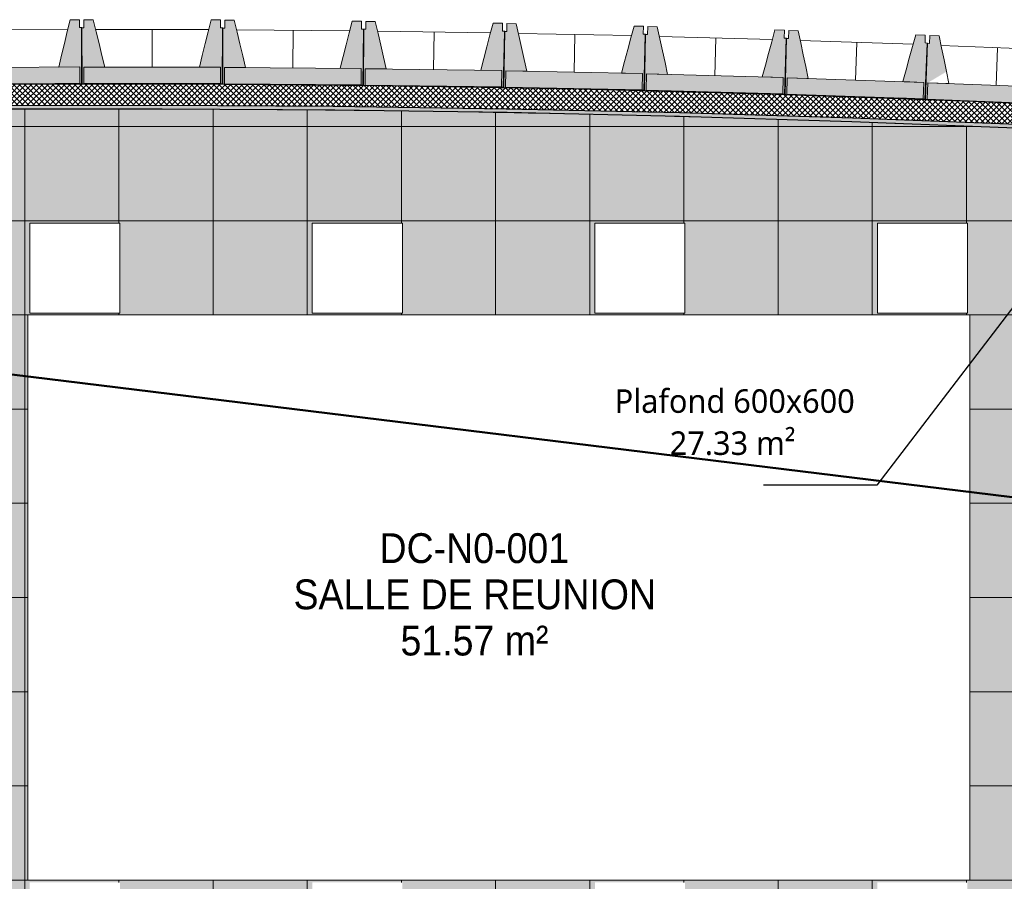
# Model space of a CAD drawing. Header units: centimetres. Extents: x -3137 to 8943, y -3619 to 550.
# Tile 21 of 47: x 4653 to 5280, y -1918 to -1369. Entities that reach past the tile are written whole.
import ezdxf

# ---------------------------------------------------------------- set-up
doc = ezdxf.new("R2010")
doc.units = ezdxf.units.CM
for name, color, linetype, lineweight in [('0-1', 7, 'Continuous', 5), ('ANNOTATIONS-6', 7, 'Continuous', 18), ('ANNOTATIONS-7', 7, 'Continuous', 50), ('HACHURE_C-5', 7, 'Continuous', 18), ('MUR_C', 7, 'Continuous', 25), ('OSSATURE', 7, 'Continuous', 18), ('OSSATURE_C', 7, 'Continuous', 18), ('Z', 7, 'Continuous', 18)]:
    doc.layers.add(name, color=color, linetype=linetype, lineweight=lineweight)
for name, color, linetype, lineweight, true_color in [('ANNOTATIONS-5', 7, 'Continuous', 18, 0xffcd9b), ('ETIQUETTE-1', 9, 'Continuous', 30, 0x808080), ('HACHURE_C-4', 7, 'Continuous', 25, 0xdadada), ('OSSATURE-4', 7, 'Continuous', 5, 0x787878), ('OSSATURE-5', 5, 'Continuous', 25, 0x0000ff), ('TITRARCHI-1', 1, 'Continuous', 30, 0xff0000)]:
    doc.layers.add(name, color=color, linetype=linetype, lineweight=lineweight, true_color=true_color)
doc.styles.add('Arial', font='arial.ttf', dxfattribs={"width": 0.9, "height": 19})
doc.styles.add('Trebuchet MS_1', font='trebuc.ttf', dxfattribs={"height": 15})
pattern_1 = [(0, (0, 0), (40.64, 10.16), [1.676, -28.804, 1.676, -28.804, -162.56]), (0, (0, 0), (40.64, 10.16), [-60.96, 1.676, -59.284, 1.676, -28.804, -71.12]), (0, (0, 0), (40.64, 10.16), [-152.4, 1.676, -18.644, 1.676, -49.124]), (120, (15.24, 5.08), (-29.11882, 30.115272), [1.676, -28.804, 1.676, -28.804, -162.56]), (120, (15.24, 5.08), (-29.11882, 30.115272), [-60.96, 1.676, -59.284, 1.676, -28.804, -71.12]), (120, (15.24, 5.08), (-29.11882, 30.115272), [-152.4, 1.676, -18.644, 1.676, -49.124]), (240, (20.32, 25.4), (-11.52118, -40.275272), [1.676, -28.804, 1.676, -28.804, -162.56]), (240, (20.32, 25.4), (-11.52118, -40.275272), [-60.96, 1.676, -59.284, 1.676, -28.804, -71.12]), (240, (20.32, 25.4), (-11.52118, -40.275272), [-152.4, 1.676, -18.644, 1.676, -49.124])]

# ---------------------------------------------------------------- blocks, each defined once
blk = doc.blocks.new('B02_ARC_rvt-3-DDDD_AAA_NNNN_CCC_1_50_N0_Faux plafonds')
at = {"layer": 'ANNOTATIONS-6'}
h = blk.add_hatch(dxfattribs=at)
h.set_pattern_fill('FP_63', color=256, style=0, pattern_type=2)
h.set_pattern_definition([(270, (-1884.083, -1737.12), (-60, -4e-15), []), (180, (-1884.083, -1737.12), (7e-15, 60), [])])
h.paths.add_polyline_path([(-1509.15, -2050.85), (-1498.12, -1917.81), (-1479.09, -1919.39), (-1439.61, -1443.36), (-1565.11, -1437.65), (-1614.1, -1435.8), (-1676.26, -1433.51), (-1721.9, -1432.12), (-1803.96, -1429.9), (-1842.94, -1429.02), (-1918.66, -1427.64), (-1962.51, -1427.01), (-2035.75, -1426.32), (-2081.41, -1426.03), (-2192.7, -1426.06), (-2205.41, -1426.12), (-2318.27, -1427.16), (-2308.86, -2037.77), (-2194.44, -2036.63), (-2080.01, -2036.5), (-1965.59, -2037.37), (-1851.18, -2039.25), (-1736.79, -2042.13), (-1622.43, -2046.01), (-1509.15, -2050.85)])
h.paths.add_polyline_path([(-2002.93, -1975.97), (-2002.93, -1918.57), (-1945.53, -1918.57), (-1945.53, -1975.97)])
h.paths.add_polyline_path([(-2182.93, -1975.97), (-2182.93, -1918.57), (-2125.53, -1918.57), (-2125.53, -1975.97), (-2148.06, -1975.97)])
h.paths.add_polyline_path([(-1803.96, -1975.97), (-1822.93, -1975.97), (-1822.93, -1918.57), (-1765.53, -1918.57), (-1765.53, -1975.97)])
h.paths.add_polyline_path([(-1642.93, -1975.97), (-1642.93, -1918.57), (-1585.53, -1918.57), (-1585.53, -1975.97)])
h.paths.add_polyline_path([(-2033.36, -1917.12), (-2184.08, -1917.12), (-2184.08, -1557.12), (-1584.08, -1557.12), (-1584.08, -1917.12), (-1918.66, -1917.12)])
h.paths.add_polyline_path([(-2002.93, -1555.97), (-2002.93, -1498.57), (-1945.53, -1498.57), (-1945.53, -1555.97)])
h.paths.add_polyline_path([(-2148.06, -1555.97), (-2182.93, -1555.97), (-2182.93, -1498.57), (-2125.53, -1498.57), (-2125.53, -1555.97)])
h.paths.add_polyline_path([(-1822.93, -1555.97), (-1822.93, -1498.57), (-1765.53, -1498.57), (-1765.53, -1555.97)])
h.paths.add_polyline_path([(-1585.53, -1555.97), (-1642.93, -1555.97), (-1642.93, -1498.57), (-1585.53, -1498.57), (-1585.53, -1509.6)])
at = {"layer": 'HACHURE_C-4'}
h = blk.add_hatch(color=256, dxfattribs=at)
h.paths.add_polyline_path([(-261.58, -1553.93), (-261.24, -1551.46), (-381.51, -1535.45), (-501.92, -1520.51), (-628.28, -1506.02), (-748.61, -1493.3), (-863.87, -1482.09), (-984.73, -1471.42), (-984.98, -1473.9), (-983.73, -1474.01), (-878.53, -1483.25), (-768.23, -1493.83), (-668.36, -1504.15), (-563.4, -1515.82), (-449.1, -1529.45), (-355.3, -1541.37), (-280.06, -1551.46)])
h.paths.add_polyline_path([(-991.95, -1473.32), (-991.71, -1470.83), (-1102.34, -1462.06), (-1211.54, -1454.28), (-1321.21, -1447.35), (-1431.16, -1441.29), (-1431.37, -1443.78), (-1430.12, -1443.85), (-1320.8, -1449.88), (-1211.32, -1456.8), (-1101.48, -1464.64), (-992.58, -1473.27)])
h.paths.add_polyline_path([(-1438.36, -1443.43), (-1438.16, -1440.93), (-1549.36, -1435.76), (-1659.15, -1431.53), (-1769.01, -1428.18), (-1879.35, -1425.71), (-1989.71, -1424.12), (-2100.07, -1423.41), (-2210.44, -1423.6), (-2320.8, -1424.67), (-2320.77, -1427.17), (-2318.27, -1427.14), (-2205.41, -1426.08), (-2098.53, -1425.92), (-1988.67, -1426.63), (-1878.81, -1428.22), (-1768.97, -1430.69), (-1658.69, -1434.05), (-1548.4, -1438.3), (-1438.99, -1443.39)])
at = {"layer": 'HACHURE_C-5'}
h = blk.add_hatch(dxfattribs=at)
h.set_pattern_fill('FP_43', color=256, style=0, pattern_type=2)
h.set_pattern_definition([(45, (0, 0), (-1.767767, 1.767767), []), (135, (0, 0), (-1.767767, -1.767767), [])])
h.paths.add_polyline_path([(-261.24, -1551.46), (-259.42, -1538.22), (-274.76, -1536.11), (-274.76, -1536.02), (-353.28, -1525.5), (-456.67, -1512.4), (-581.27, -1497.67), (-706, -1484.08), (-833.25, -1471.42), (-955.81, -1460.32), (-1087.08, -1449.7), (-1211.32, -1440.79), (-1331.23, -1433.24), (-1459.85, -1426.35), (-1581.85, -1420.9), (-1707.24, -1416.45), (-1832.67, -1413.14), (-1958.12, -1410.98), (-2083.58, -1409.96), (-2210.44, -1410.11), (-2334.51, -1411.36), (-2334.3, -1424.86), (-2318.27, -1424.65), (-2205.41, -1423.59), (-2098.53, -1423.42), (-1988.67, -1424.13), (-1878.81, -1425.72), (-1767.9, -1428.22), (-1658.69, -1431.55), (-1548.4, -1435.8), (-1430.12, -1441.35), (-1320.8, -1447.38), (-1206.01, -1454.68), (-1101.48, -1462.12), (-983.73, -1471.5), (-863.87, -1482.09), (-742.98, -1493.85), (-622.45, -1506.64), (-501.92, -1520.51), (-381.51, -1535.45), (-299.74, -1546.33)])
at = {"layer": 'ANNOTATIONS-6'}
for p, q in [((-2182.93, -1555.97), (-2182.93, -1498.57)), ((-2182.93, -1498.57), (-2125.53, -1498.57)), ((-2125.53, -1498.57), (-2182.93, -1498.57)), ((-2182.93, -1498.57), (-2182.93, -1555.97)), ((-2125.53, -1498.57), (-2125.53, -1555.97)), ((-2125.53, -1555.97), (-2125.53, -1498.57)), ((-2002.93, -1555.97), (-2002.93, -1498.57)), ((-2002.93, -1498.57), (-1945.53, -1498.57)), ((-1945.53, -1498.57), (-2002.93, -1498.57)), ((-2002.93, -1498.57), (-2002.93, -1555.97)), ((-1945.53, -1498.57), (-1945.53, -1555.97)), ((-1945.53, -1555.97), (-1945.53, -1498.57)), ((-1822.93, -1555.97), (-1822.93, -1498.57)), ((-1822.93, -1498.57), (-1765.53, -1498.57)), ((-1765.53, -1498.57), (-1822.93, -1498.57)), ((-1822.93, -1498.57), (-1822.93, -1555.97)), ((-1765.53, -1498.57), (-1765.53, -1555.97)), ((-1765.53, -1555.97), (-1765.53, -1498.57)), ((-1642.93, -1555.97), (-1642.93, -1498.57)), ((-1642.93, -1498.57), (-1585.53, -1498.57)), ((-1585.53, -1498.57), (-1642.93, -1498.57)), ((-1642.93, -1498.57), (-1642.93, -1555.97)), ((-1585.53, -1498.57), (-1585.53, -1555.97)), ((-1585.53, -1555.97), (-1585.53, -1498.57)), ((-1584.08, -1557.12), (-2184.08, -1557.12)), ((-2184.08, -1557.12), (-2184.08, -1917.12)), ((-2184.08, -1917.12), (-2184.08, -1557.12)), ((-2184.08, -1557.12), (-1584.08, -1557.12)), ((-2184.08, -1557.12), (-1584.08, -1557.12)), ((-2184.08, -1917.12), (-2184.08, -1557.12)), ((-2184.08, -1557.12), (-2184.08, -1917.12)), ((-1584.08, -1557.12), (-2184.08, -1557.12)), ((-2125.53, -1555.97), (-2182.93, -1555.97)), ((-2182.93, -1555.97), (-2125.53, -1555.97)), ((-1945.53, -1555.97), (-2002.93, -1555.97)), ((-2002.93, -1555.97), (-1945.53, -1555.97)), ((-1765.53, -1555.97), (-1822.93, -1555.97)), ((-1822.93, -1555.97), (-1765.53, -1555.97)), ((-1585.53, -1555.97), (-1642.93, -1555.97)), ((-1642.93, -1555.97), (-1585.53, -1555.97)), ((-1584.08, -1917.12), (-1584.08, -1557.12)), ((-1584.08, -1557.12), (-1584.08, -1917.12)), ((-1584.08, -1557.12), (-1584.08, -1917.12)), ((-1584.08, -1917.12), (-1584.08, -1557.12)), ((-2184.08, -1917.12), (-1584.08, -1917.12)), ((-1584.08, -1917.12), (-2184.08, -1917.12)), ((-1584.08, -1917.12), (-2184.08, -1917.12)), ((-2184.08, -1917.12), (-1584.08, -1917.12))]:
    blk.add_line(p, q, dxfattribs=at)
for start, end in [(89.787654, 90.121139), (89.787654, 90.121139), (89.787654, 90.121139), (89.787654, 90.121139), (89.291393, 89.597088), (89.291393, 89.597088), (89.291393, 89.597088), (89.291393, 89.597088), (88.792297, 89.091754), (88.792297, 89.091754), (88.792297, 89.091754), (88.792297, 89.091754), (88.286961, 88.592658), (88.286961, 88.592658), (88.286961, 88.592658), (88.286961, 88.592658), (87.762909, 88.096397), (87.762909, 88.096397), (87.762909, 88.096397), (87.762909, 88.096397)]:
    blk.add_arc((-2132.29, -15154.19), 13728.31, start, end, dxfattribs=at)
at = {"layer": 'MUR_C', "flags": 128}
for points in [[(-2334.51, -1411.36), (-2209.05, -1410.09), (-2083.58, -1409.96), (-1958.12, -1410.98), (-1832.67, -1413.14), (-1707.24, -1416.45), (-1581.85, -1420.9), (-1456.51, -1426.5), (-1331.23, -1433.24), (-1206.01, -1441.13), (-1080.86, -1450.15), (-955.81, -1460.32), (-830.85, -1471.63), (-706, -1484.08), (-581.27, -1497.67), (-456.67, -1512.4)], [(-2320.8, -1424.67), (-2210.44, -1423.6), (-2100.07, -1423.41), (-1989.71, -1424.12), (-1879.35, -1425.71), (-1769.01, -1428.18), (-1658.69, -1431.55), (-1548.4, -1435.8), (-1438.16, -1440.93)], [(-1439.61, -1443.36), (-1549.36, -1438.26), (-1659.15, -1434.03), (-1768.97, -1430.69), (-1878.81, -1428.22), (-1988.67, -1426.63), (-2098.53, -1425.92), (-2208.4, -1426.09), (-2318.27, -1427.14)]]:
    blk.add_lwpolyline(points, dxfattribs=at)
blk = doc.blocks.new('20_MUR PREFA_01 - Type 1-V100-DDDD_AAA_NNNN_CCC_1_50_N0_Faux plafonds')
at = {"layer": 'Z'}
for p, q in [((0, 10.63), (0, 34.62)), ((0, -0.02), (0, 0.16))]:
    blk.add_line(p, q, dxfattribs=at)
blk = doc.blocks.new('20_MUR PREFA_01 - Type 1-V101-DDDD_AAA_NNNN_CCC_1_50_N0_Faux plafonds')
at = {"layer": 'Z'}
for p, q in [((0, 10.63), (0, 34.62)), ((0, -0.1), (0, 0.16))]:
    blk.add_line(p, q, dxfattribs=at)
blk = doc.blocks.new('20_MUR PREFA_01 - Type 1-V102-DDDD_AAA_NNNN_CCC_1_50_N0_Faux plafonds')
at = {"layer": 'Z'}
for p, q in [((0, 10.63), (0, 34.62)), ((0, -0.09), (0, 0.16))]:
    blk.add_line(p, q, dxfattribs=at)
blk = doc.blocks.new('20_MUR PREFA_01 - Type 1-V103-DDDD_AAA_NNNN_CCC_1_50_N0_Faux plafonds')
at = {"layer": 'Z'}
for p, q in [((0, 10.63), (0, 34.62)), ((0, 0.01), (0, 0.16))]:
    blk.add_line(p, q, dxfattribs=at)
blk = doc.blocks.new('20_MUR PREFA_01 - Type 1-V104-DDDD_AAA_NNNN_CCC_1_50_N0_Faux plafonds')
at = {"layer": 'Z'}
for p, q in [((0, 10.63), (0, 34.62)), ((0, -0.09), (0, 0.16))]:
    blk.add_line(p, q, dxfattribs=at)
blk = doc.blocks.new('20_MUR PREFA_01 - Type 1-V105-DDDD_AAA_NNNN_CCC_1_50_N0_Faux plafonds')
at = {"layer": 'Z'}
for p, q in [((0, 10.63), (0, 34.62)), ((0, -0.13), (0, 0.16))]:
    blk.add_line(p, q, dxfattribs=at)
blk = doc.blocks.new('20_MUR PREFA_01 - Type 1-V106-DDDD_AAA_NNNN_CCC_1_50_N0_Faux plafonds')
at = {"layer": 'Z'}
for p, q in [((0, 10.63), (0, 34.62)), ((0, -0.07), (0, 0.16))]:
    blk.add_line(p, q, dxfattribs=at)
blk = doc.blocks.new('B02_DC_STR_rvt-3-DDDD_AAA_NNNN_CCC_1_50_N0_Faux plafonds')
at = {"layer": 'ANNOTATIONS-6'}
h = blk.add_hatch(dxfattribs=at)
h.set_pattern_fill('FP_70', color=256, style=0, pattern_type=2)
h.set_pattern_definition(pattern_1)
h.paths.add_polyline_path([(-1873.19, -1428.46), (-1873.18, -1428.34), (-1879.35, -1428.21), (-1887.18, -1428.1), (-1887.18, -1428.21), (-1878.81, -1428.36)])
h.paths.add_polyline_path([(-1879.78, -1412.33), (-1879.79, -1412.23), (-1881.28, -1412.2), (-1881.28, -1412.05), (-1882.35, -1412.05), (-1882.34, -1412.29), (-1879.79, -1412.33)])
h = blk.add_hatch(dxfattribs=at)
h.set_pattern_fill('FP_72', color=256, style=0, pattern_type=2)
h.set_pattern_definition([(26.742, (-1675.896, 23.629), (6.705443, 13.502474), [0.30971, -5.321, 0.30971, -35.354]), (26.742, (-1675.896, 23.629), (6.705443, 13.502474), [-5.941, -5.321, 0.30971, -10.952, -18.77]), (26.742, (-1675.896, 23.629), (6.705443, 13.502474), [-22.524, 0.30971, -5.321, 0.30971, -12.829]), (26.742, (-1675.896, 23.629), (6.705443, 13.502474), [-28.465, -3.444, 0.30971, -9.075]), (95.735, (-1673.382, 29.958), (-4.8037516, 27.587054), [1.384, -23.778, 1.384, -23.778, -134.195]), (95.735, (-1673.382, 29.958), (-4.8037516, 27.587054), [-50.323, 1.384, -48.939, 1.384, -23.778, -58.71]), (95.735, (-1673.382, 29.958), (-4.8037516, 27.587054), [-125.808, 1.384, -15.39, 1.384, -40.552]), (264.789, (-1672.543, 50.628), (-1.900822, -41.0901867), [1.523, -26.161, 1.523, -173.809]), (264.789, (-1672.543, 50.628), (-1.900822, -41.0901867), [-29.206, -26.161, 1.523, -53.845, -92.28]), (264.789, (-1672.543, 50.628), (-1.900822, -41.0901867), [-110.735, 1.523, -26.161, 1.523, -63.073]), (264.789, (-1672.543, 50.628), (-1.900822, -41.0901867), [-139.942, -16.933, 1.523, -44.617])])
h.paths.add_polyline_path([(-1790.83, -1430.22), (-1790.83, -1430.19), (-1795.12, -1430.1)])
h.paths.add_polyline_path([(-1790.6, -1414.25), (-1790.6, -1414.16), (-1791.73, -1414.13), (-1791.73, -1413.98), (-1792.8, -1413.99), (-1792.79, -1414.19), (-1791.73, -1414.22)])
h = blk.add_hatch(dxfattribs=at)
h.set_pattern_fill('FP_66', color=256, style=0, pattern_type=2)
h.set_pattern_definition(pattern_1)
h.paths.add_polyline_path([(-1776.83, -1430.6), (-1776.83, -1430.51), (-1790.83, -1430.22)])
h.paths.add_polyline_path([(-1790.24, -1414.26), (-1790.24, -1414.17), (-1790.6, -1414.17), (-1790.6, -1414.25), (-1790.24, -1414.26)])
h = blk.add_hatch(dxfattribs=at)
h.set_pattern_fill('FP_68', color=256, style=0, pattern_type=2)
h.set_pattern_definition([(350.792, (-1994.009, -8.986), (6.68388, 9.07236), [0.2793, -4.799, 0.2793, -4.799, -27.083]), (350.792, (-1994.009, -8.986), (6.68388, 9.07236), [-10.156, 0.2793, -9.877, 0.2793, -4.799, -11.849]), (350.792, (-1994.009, -8.986), (6.68388, 9.07236), [-25.391, 0.2793, -3.106, 0.2793, -8.184]), (95.344, (-1991.503, -4.314), (-4.7888502, 30.8802112), [1.48, -25.43, 1.48, -25.43, -143.521]), (95.344, (-1991.503, -4.314), (-4.7888502, 30.8802112), [-53.82, 1.48, -52.34, 1.48, -25.43, -62.79]), (95.344, (-1991.503, -4.314), (-4.7888502, 30.8802112), [-134.551, 1.48, -16.46, 1.48, -43.37]), (264.49, (-1990.667, 15.863), (-1.894089, -39.9537386), [1.436, -24.666, 1.436, -24.666, -139.206]), (264.49, (-1990.667, 15.863), (-1.894089, -39.9537386), [-52.202, 1.436, -50.767, 1.436, -24.666, -60.903]), (264.49, (-1990.667, 15.863), (-1.894089, -39.9537386), [-130.506, 1.436, -15.965, 1.436, -42.066])])
h.paths.add_polyline_path([(-2090.88, -1426.03), (-2090.88, -1425.97), (-2095.38, -1425.94), (-2095.38, -1426.03)])
h = blk.add_hatch(dxfattribs=at)
h.set_pattern_fill('FP_66', color=256, style=0, pattern_type=2)
h.set_pattern_definition(pattern_1)
h.paths.add_polyline_path([(-2081.41, -1426.03), (-2090.88, -1426.01), (-2090.88, -1426.03), (-2090.71, -1426.03)])
h = blk.add_hatch(dxfattribs=at)
h.set_pattern_fill('FP_65', color=256, style=0, pattern_type=2)
h.set_pattern_definition([(356.778, (-1894.968, -2.963), (6.68141, 9.78294), [0.27605, -4.743, 0.27605, -4.743, -26.768]), (356.778, (-1894.968, -2.963), (6.68141, 9.78294), [-10.038, 0.27605, -9.762, 0.27605, -4.743, -11.711]), (356.778, (-1894.968, -2.963), (6.68141, 9.78294), [-25.095, 0.27605, -3.07, 0.27605, -8.089]), (95.394, (-1892.463, 1.975), (-4.7873727, 30.3835114), [1.466, -25.188, 1.466, -25.188, -142.157]), (95.394, (-1892.463, 1.975), (-4.7873727, 30.3835114), [-53.309, 1.466, -51.843, 1.466, -25.188, -62.194]), (95.394, (-1892.463, 1.975), (-4.7873727, 30.3835114), [-133.272, 1.466, -16.304, 1.466, -42.958]), (264.549, (-1891.628, 22.247), (-1.8941797, -40.1667052), [1.451, -24.923, 1.451, -24.923, -140.659]), (264.549, (-1891.628, 22.247), (-1.8941797, -40.1667052), [-52.747, 1.451, -51.297, 1.451, -24.923, -61.538]), (264.549, (-1891.628, 22.247), (-1.8941797, -40.1667052), [-131.868, 1.451, -16.132, 1.451, -42.505])])
h.paths.add_polyline_path([(-1993.25, -1426.72), (-1993.25, -1426.6), (-1997.75, -1426.57), (-1997.75, -1426.68)])
h = blk.add_hatch(dxfattribs=at)
h.set_pattern_fill('FP_66', color=256, style=0, pattern_type=2)
h.set_pattern_definition(pattern_1)
h.paths.add_polyline_path([(-1979.25, -1426.85), (-1979.25, -1426.76), (-1993.25, -1426.6), (-1993.25, -1426.72), (-1988.67, -1426.76)])
h = blk.add_hatch(dxfattribs=at)
h.set_pattern_fill('FP_67', color=256, style=0, pattern_type=2)
h.set_pattern_definition([(356.778, (-1974.494, -3.088), (6.68141, 9.78294), [0.27605, -4.743, 0.27605, -4.743, -26.768]), (356.778, (-1974.494, -3.088), (6.68141, 9.78294), [-10.038, 0.27605, -9.762, 0.27605, -4.743, -11.711]), (356.778, (-1974.494, -3.088), (6.68141, 9.78294), [-25.095, 0.27605, -3.07, 0.27605, -8.089]), (95.394, (-1971.989, 1.851), (-4.7873727, 30.3835114), [1.466, -25.188, 1.466, -25.188, -142.157]), (95.394, (-1971.989, 1.851), (-4.7873727, 30.3835114), [-53.309, 1.466, -51.843, 1.466, -25.188, -62.194]), (95.394, (-1971.989, 1.851), (-4.7873727, 30.3835114), [-133.272, 1.466, -16.304, 1.466, -42.958]), (264.549, (-1971.154, 22.123), (-1.8941797, -40.1667052), [1.451, -24.923, 1.451, -24.923, -140.659]), (264.549, (-1971.154, 22.123), (-1.8941797, -40.1667052), [-52.747, 1.451, -51.297, 1.451, -24.923, -61.538]), (264.549, (-1971.154, 22.123), (-1.8941797, -40.1667052), [-131.868, 1.451, -16.132, 1.451, -42.505])])
h.paths.add_polyline_path([(-1974.75, -1426.89), (-1974.75, -1426.83), (-1979.25, -1426.76), (-1979.25, -1426.85), (-1976.01, -1426.88)])
h = blk.add_hatch(dxfattribs=at)
h.set_pattern_fill('FP_69', color=256, style=0, pattern_type=2)
h.set_pattern_definition([(26.324, (-1770.028, 24.499), (6.70444, 13.441986), [0.30854, -5.301, 0.30854, -5.301, -29.919]), (26.324, (-1770.028, 24.499), (6.70444, 13.441986), [-11.22, 0.30854, -10.911, 0.30854, -5.301, -13.09]), (26.324, (-1770.028, 24.499), (6.70444, 13.441986), [-28.049, 0.30854, -3.431, 0.30854, -9.041]), (95.728, (-1767.514, 30.805), (-4.8031818, 27.6356005), [1.385, -23.803, 1.385, -23.803, -134.335]), (95.728, (-1767.514, 30.805), (-4.8031818, 27.6356005), [-50.376, 1.385, -48.99, 1.385, -23.803, -58.772]), (95.728, (-1767.514, 30.805), (-4.8031818, 27.6356005), [-125.939, 1.385, -15.407, 1.385, -40.594]), (264.786, (-1766.676, 51.47), (-1.9007962, -41.0772318), [1.522, -26.143, 1.522, -26.143, -147.543]), (264.786, (-1766.676, 51.47), (-1.9007962, -41.0772318), [-55.329, 1.522, -53.807, 1.522, -26.143, -64.55]), (264.786, (-1766.676, 51.47), (-1.9007962, -41.0772318), [-138.321, 1.522, -16.921, 1.522, -44.586])])
h.paths.add_polyline_path([(-1887.18, -1428.21), (-1887.18, -1428.1), (-1891.68, -1428.03), (-1891.68, -1428.12)])
h = blk.add_hatch(dxfattribs=at)
h.set_pattern_fill('FP_71', color=256, style=0, pattern_type=2)
h.set_pattern_definition([(26.324, (-1849.546, 25.599), (6.70444, 13.441986), [0.30854, -5.301, 0.30854, -5.301, -29.919]), (26.324, (-1849.546, 25.599), (6.70444, 13.441986), [-11.22, 0.30854, -10.911, 0.30854, -5.301, -13.09]), (26.324, (-1849.546, 25.599), (6.70444, 13.441986), [-28.049, 0.30854, -3.431, 0.30854, -9.041]), (95.728, (-1847.032, 31.906), (-4.8031818, 27.6356005), [1.385, -23.803, 1.385, -23.803, -134.335]), (95.728, (-1847.032, 31.906), (-4.8031818, 27.6356005), [-50.376, 1.385, -48.99, 1.385, -23.803, -58.772]), (95.728, (-1847.032, 31.906), (-4.8031818, 27.6356005), [-125.939, 1.385, -15.407, 1.385, -40.594]), (264.786, (-1846.194, 52.571), (-1.9007962, -41.0772318), [1.522, -26.143, 1.522, -26.143, -147.543]), (264.786, (-1846.194, 52.571), (-1.9007962, -41.0772318), [-55.329, 1.522, -53.807, 1.522, -26.143, -64.55]), (264.786, (-1846.194, 52.571), (-1.9007962, -41.0772318), [-138.321, 1.522, -16.921, 1.522, -44.586])])
h.paths.add_polyline_path([(-1868.69, -1428.55), (-1868.68, -1428.44), (-1873.18, -1428.34), (-1873.19, -1428.46)])
h = blk.add_hatch(dxfattribs=at)
h.set_pattern_fill('FP_73', color=256, style=0, pattern_type=2)
h.set_pattern_definition([(26.742, (-1755.414, 24.75), (6.705443, 13.502474), [0.30971, -5.321, 0.30971, -5.321, -30.032]), (26.742, (-1755.414, 24.75), (6.705443, 13.502474), [-11.262, 0.30971, -10.952, 0.30971, -5.321, -13.139]), (26.742, (-1755.414, 24.75), (6.705443, 13.502474), [-28.155, 0.30971, -3.444, 0.30971, -9.075]), (95.735, (-1752.9, 31.079), (-4.8037516, 27.587054), [1.384, -23.778, 1.384, -23.778, -134.195]), (95.735, (-1752.9, 31.079), (-4.8037516, 27.587054), [-50.323, 1.384, -48.939, 1.384, -23.778, -58.71]), (95.735, (-1752.9, 31.079), (-4.8037516, 27.587054), [-125.808, 1.384, -15.39, 1.384, -40.552]), (264.789, (-1752.062, 51.749), (-1.900822, -41.0901867), [1.523, -26.161, 1.523, -173.809]), (264.789, (-1752.062, 51.749), (-1.900822, -41.0901867), [-29.206, -26.161, 1.523, -53.845, -92.28]), (264.789, (-1752.062, 51.749), (-1.900822, -41.0901867), [-110.735, 1.523, -26.161, 1.523, -63.073]), (264.789, (-1752.062, 51.749), (-1.900822, -41.0901867), [-139.942, -16.933, 1.523, -44.617])])
h.paths.add_polyline_path([(-1772.33, -1430.73), (-1772.33, -1430.61), (-1776.83, -1430.51), (-1776.83, -1430.6), (-1773.84, -1430.69)])
h = blk.add_hatch(dxfattribs=at)
h.set_pattern_fill('FP_74', color=256, style=0, pattern_type=2)
h.set_pattern_definition([(46.234, (-1628.735, 48.803), (6.788105, 17.08677), [0.40481, -6.955, 0.40481, -6.955, -39.254]), (46.234, (-1628.735, 48.803), (6.788105, 17.08677), [-14.72, 0.40481, -14.315, 0.40481, -6.955, -17.174]), (46.234, (-1628.735, 48.803), (6.788105, 17.08677), [-36.801, 0.40481, -4.502, 0.40481, -11.862]), (96.229, (-1626.19, 56.461), (-4.8637842, 24.5622786), [1.29, -22.171, 1.29, -22.171, -125.126]), (96.229, (-1626.19, 56.461), (-4.8637842, 24.5622786), [-46.922, 1.29, -45.632, 1.29, -22.171, -54.743]), (96.229, (-1626.19, 56.461), (-4.8637842, 24.5622786), [-117.306, 1.29, -14.35, 1.29, -37.812]), (264.92, (-1625.341, 77.346), (-1.9244539, -41.6491927), [1.581, -27.17, 1.581, -27.17, -153.338]), (264.92, (-1625.341, 77.346), (-1.9244539, -41.6491927), [-57.502, 1.581, -55.92, 1.581, -27.17, -67.085]), (264.92, (-1625.341, 77.346), (-1.9244539, -41.6491927), [-143.754, 1.581, -17.586, 1.581, -46.337])])
h.paths.add_polyline_path([(-1686.53, -2060.96), (-1686.49, -2059.74), (-1686.94, -2059.73), (-1686.94, -2060.95)])
h.paths.add_polyline_path([(-1666.05, -1433.89), (-1666.05, -1433.82), (-1670.55, -1433.72)])
h = blk.add_hatch(dxfattribs=at)
h.set_pattern_fill('FP_70', color=256, style=0, pattern_type=2)
h.set_pattern_definition(pattern_1)
h.paths.add_polyline_path([(-1670.55, -1433.72), (-1670.55, -1433.69), (-1676.26, -1433.51)])
at = {"layer": 'OSSATURE-4'}
for points in [[(-2167.04, -1409.85), (-2149.54, -1409.75), (-2149.76, -1374.02), (-2151.26, -1374.02), (-2151.29, -1369.03), (-2157.29, -1369.07), (-2164.49, -1399.21), (-2151.1, -1399.13), (-2151.04, -1409.6), (-2167.01, -1409.75)], [(-2132.47, -1409.91), (-2132.51, -1409.75), (-2148.47, -1409.74), (-2148.47, -1399.27), (-2135.08, -1399.27), (-2142.46, -1369.18), (-2148.46, -1369.18), (-2148.47, -1374.17), (-2149.96, -1374.17), (-2149.97, -1409.9), (-2148.06, -1409.9)], [(-2059.97, -1409.93), (-2059.96, -1374.21), (-2061.46, -1374.2), (-2061.47, -1369.2), (-2067.46, -1369.2), (-2074.86, -1399.3), (-2061.47, -1399.3), (-2061.47, -1409.77), (-2077.43, -1409.77), (-2077.47, -1409.93), (-2061.47, -1409.93)], [(-2042.9, -1410.2), (-2042.94, -1410.04), (-2058.9, -1409.93), (-2058.83, -1399.47), (-2045.44, -1399.56), (-2052.62, -1369.41), (-2058.62, -1369.41), (-2058.66, -1374.37), (-2060.16, -1374.36), (-2060.4, -1410.08), (-2058.83, -1410.09)], [(-1970.4, -1410.7), (-1970.16, -1374.97), (-1971.66, -1374.96), (-1971.66, -1369.96), (-1977.62, -1369.92), (-1985.22, -1399.97), (-1971.83, -1400.06), (-1971.9, -1410.53), (-1987.86, -1410.42), (-1987.9, -1410.58), (-1971.83, -1410.69)], [(-1953.34, -1411.08), (-1953.38, -1410.92), (-1969.34, -1410.71), (-1969.2, -1400.24), (-1955.81, -1400.42), (-1962.79, -1370.23), (-1968.79, -1370.15), (-1968.86, -1375.15), (-1970.36, -1375.13), (-1970.84, -1410.85), (-1969.2, -1410.87)], [(-1880.85, -1412.05), (-1880.37, -1376.33), (-1881.87, -1376.31), (-1881.8, -1371.31), (-1887.8, -1371.23), (-1895.59, -1401.23), (-1882.2, -1401.41), (-1882.34, -1411.87), (-1898.3, -1411.66), (-1898.34, -1411.82), (-1882.2, -1412.03)], [(-1863.78, -1412.54), (-1863.82, -1412.39), (-1879.78, -1412.07), (-1879.57, -1401.6), (-1866.18, -1401.87), (-1872.97, -1371.63), (-1878.97, -1371.51), (-1879.07, -1376.51), (-1880.57, -1376.48), (-1881.28, -1412.2), (-1879.57, -1412.23)], [(-1791.3, -1413.99), (-1790.59, -1378.27), (-1792.09, -1378.24), (-1791.99, -1373.24), (-1797.99, -1373.12), (-1805.97, -1403.07), (-1792.59, -1403.33), (-1792.79, -1413.8), (-1808.75, -1413.48), (-1808.79, -1413.64), (-1792.59, -1413.96)], [(-1774.24, -1414.59), (-1774.27, -1414.43), (-1790.23, -1414.01), (-1789.95, -1403.55), (-1776.57, -1403.9), (-1783.16, -1373.62), (-1789.16, -1373.46), (-1789.29, -1378.46), (-1790.79, -1378.42), (-1791.73, -1414.13), (-1789.95, -1414.18)], [(-1701.76, -1416.5), (-1700.82, -1380.79), (-1702.32, -1380.75), (-1702.19, -1375.75), (-1708.19, -1375.59), (-1716.37, -1405.49), (-1702.98, -1405.84), (-1703.26, -1416.31), (-1719.22, -1415.88), (-1719.26, -1416.04), (-1702.98, -1416.47)], [(-1684.71, -1417.22), (-1684.74, -1417.06), (-1700.7, -1416.53), (-1700.35, -1406.07), (-1686.97, -1406.51), (-1693.36, -1376.19), (-1699.36, -1375.99), (-1699.53, -1380.99), (-1701.03, -1380.94), (-1702.2, -1416.64), (-1689.25, -1417.07)], [(-1612.25, -1419.61), (-1611.07, -1383.9), (-1612.57, -1383.85), (-1612.41, -1378.85), (-1618.41, -1378.65), (-1626.78, -1408.5), (-1613.4, -1408.94), (-1613.74, -1419.4), (-1629.7, -1418.87), (-1629.74, -1419.03), (-1613.4, -1419.57)], [(-1595.2, -1420.43), (-1595.23, -1420.27), (-1611.18, -1419.64), (-1610.77, -1409.18), (-1598.94, -1402.12), (-1603.59, -1379.34), (-1609.58, -1379.11), (-1609.78, -1384.1), (-1611.28, -1384.04), (-1612.69, -1419.74), (-1610.77, -1419.82)], [(-2238.04, -1410.13), (-2151.04, -1409.6), (-2151.1, -1399.13), (-2238.1, -1399.67)], [(-2061.47, -1409.77), (-2061.47, -1399.3), (-2148.47, -1399.27), (-2148.47, -1409.74), (-2090.71, -1409.76)], [(-1971.9, -1410.53), (-1971.83, -1400.06), (-2058.83, -1399.47), (-2058.9, -1409.93), (-1976.01, -1410.5)], [(-1882.34, -1411.87), (-1882.2, -1401.41), (-1969.2, -1400.24), (-1969.34, -1410.71), (-1918.66, -1411.39)], [(-1792.79, -1413.8), (-1792.59, -1403.33), (-1879.57, -1401.6), (-1879.78, -1412.07), (-1803.96, -1413.58)], [(-1703.26, -1416.31), (-1702.98, -1405.84), (-1789.95, -1403.55), (-1790.23, -1414.01), (-1746.6, -1415.16)], [(-1613.74, -1419.4), (-1613.4, -1408.94), (-1700.35, -1406.07), (-1700.7, -1416.53), (-1631.9, -1418.8)], [(-1524.25, -1423.07), (-1523.84, -1412.61), (-1610.77, -1409.18), (-1611.18, -1419.64), (-1574.55, -1421.09)]]:
    blk.add_hatch(color=256, dxfattribs=at).paths.add_polyline_path(points)
at = {"layer": 'ANNOTATIONS-6'}
for p, q in [((-1790.6, -1414.16), (-1790.6, -1414.25)), ((-2095.38, -1426.03), (-2095.38, -1425.94)), ((-2090.88, -1425.97), (-2090.88, -1426.03)), ((-1997.75, -1426.68), (-1997.75, -1426.57)), ((-1993.25, -1426.6), (-1993.25, -1426.72)), ((-1979.25, -1426.76), (-1979.25, -1426.85)), ((-1974.75, -1426.83), (-1974.75, -1426.89)), ((-1891.68, -1428.12), (-1891.68, -1428.03)), ((-1887.18, -1428.1), (-1887.18, -1428.21)), ((-1873.18, -1428.34), (-1873.19, -1428.46)), ((-1868.68, -1428.44), (-1868.69, -1428.55)), ((-1776.83, -1430.51), (-1776.83, -1430.6)), ((-1772.33, -1430.61), (-1772.33, -1430.73)), ((-1666.05, -1433.82), (-1666.05, -1433.89))]:
    blk.add_line(p, q, dxfattribs=at)
at = {"layer": 'OSSATURE'}
for p, q in [((-2158.75, -1375.18), (-2230.75, -1375.63)), ((-2068.96, -1375.31), (-2140.96, -1375.28)), ((-1979.17, -1376.02), (-2051.17, -1375.53)), ((-1889.38, -1377.32), (-1961.38, -1376.35)), ((-1799.61, -1379.2), (-1871.59, -1377.76)), ((-1709.85, -1381.66), (-1781.82, -1379.76)), ((-1620.11, -1384.71), (-1692.07, -1382.34)), ((-1530.38, -1388.34), (-1602.33, -1385.51)), ((-2151.04, -1410.03), (-2151.04, -1409.75)), ((-2148.47, -1409.9), (-2148.47, -1410.03)), ((-2061.47, -1410.14), (-2061.47, -1409.93)), ((-2058.9, -1410.09), (-2058.9, -1410.16)), ((-1971.91, -1410.87), (-1971.9, -1410.69)), ((-1882.35, -1412.29), (-1882.35, -1412.03)), ((-1879.78, -1412.23), (-1879.78, -1412.33)), ((-1792.8, -1414.19), (-1792.8, -1413.96)), ((-1790.23, -1414.17), (-1790.24, -1414.26)), ((-1703.27, -1416.59), (-1703.26, -1416.46)), ((-1613.76, -1419.77), (-1613.75, -1419.56)), ((-1611.19, -1419.8), (-1611.19, -1419.86))]:
    blk.add_line(p, q, dxfattribs=at)
at = {"layer": 'OSSATURE_C'}
for p, q in [((-2157.29, -1369.07), (-2151.29, -1369.03)), ((-2151.29, -1369.03), (-2151.26, -1374.03)), ((-2148.46, -1374.17), (-2148.46, -1369.17)), ((-2148.46, -1369.17), (-2142.46, -1369.18)), ((-2067.46, -1369.2), (-2061.46, -1369.2)), ((-2061.46, -1369.2), (-2061.46, -1374.2)), ((-2058.66, -1374.37), (-2058.62, -1369.37)), ((-2058.62, -1369.37), (-2052.62, -1369.41)), ((-1977.62, -1369.92), (-1971.62, -1369.96)), ((-1971.62, -1369.96), (-1971.66, -1374.96)), ((-1968.86, -1375.15), (-1968.79, -1370.15)), ((-1968.79, -1370.15), (-1962.79, -1370.23)), ((-1887.8, -1371.23), (-1881.8, -1371.31)), ((-1881.8, -1371.31), (-1881.87, -1376.31)), ((-1879.07, -1376.51), (-1878.97, -1371.51)), ((-1878.97, -1371.51), (-1872.97, -1371.63)), ((-1797.99, -1373.12), (-1791.99, -1373.24)), ((-1791.99, -1373.24), (-1792.09, -1378.24)), ((-1789.29, -1378.46), (-1789.16, -1373.46)), ((-1789.16, -1373.46), (-1783.16, -1373.62)), ((-2151.26, -1374.03), (-2149.76, -1374.02)), ((-2149.97, -1409.9), (-2149.96, -1374.17)), ((-2149.96, -1374.17), (-2148.46, -1374.17)), ((-2149.76, -1374.02), (-2149.54, -1409.75)), ((-2061.46, -1374.2), (-2059.96, -1374.21)), ((-2060.4, -1410.08), (-2060.16, -1374.36)), ((-2060.16, -1374.36), (-2058.66, -1374.37)), ((-2059.96, -1374.21), (-2059.97, -1409.93)), ((-1971.66, -1374.96), (-1970.16, -1374.97)), ((-1970.84, -1410.85), (-1970.36, -1375.13)), ((-1970.16, -1374.97), (-1970.4, -1410.7)), ((-1970.36, -1375.13), (-1968.86, -1375.15)), ((-1881.87, -1376.31), (-1880.37, -1376.33)), ((-1881.28, -1412.2), (-1880.57, -1376.48)), ((-1880.37, -1376.33), (-1880.85, -1412.05)), ((-1880.57, -1376.48), (-1879.07, -1376.51)), ((-1792.09, -1378.24), (-1790.59, -1378.27)), ((-1791.73, -1414.13), (-1790.79, -1378.42)), ((-1790.59, -1378.27), (-1791.3, -1413.99)), ((-1790.79, -1378.42), (-1789.29, -1378.46)), ((-1708.19, -1375.59), (-1702.19, -1375.75)), ((-1702.19, -1375.75), (-1702.32, -1380.75)), ((-1699.53, -1380.99), (-1699.36, -1375.99)), ((-1699.36, -1375.99), (-1693.36, -1376.19)), ((-1618.41, -1378.65), (-1612.41, -1378.85)), ((-1612.41, -1378.85), (-1612.57, -1383.85)), ((-1609.78, -1384.1), (-1609.58, -1379.11)), ((-1609.58, -1379.11), (-1603.59, -1379.34)), ((-1702.32, -1380.75), (-1700.82, -1380.79)), ((-1702.2, -1416.64), (-1701.03, -1380.94)), ((-1700.82, -1380.79), (-1701.76, -1416.5)), ((-1701.03, -1380.94), (-1699.53, -1380.99)), ((-1612.69, -1419.74), (-1611.28, -1384.04)), ((-1612.57, -1383.85), (-1611.07, -1383.9)), ((-1611.07, -1383.9), (-1612.25, -1419.61)), ((-1611.28, -1384.04), (-1609.78, -1384.1)), ((-2238.1, -1399.67), (-2151.1, -1399.13)), ((-2151.1, -1399.13), (-2164.49, -1399.21)), ((-2151.1, -1399.13), (-2151.04, -1409.6)), ((-2151.04, -1409.6), (-2151.1, -1399.13)), ((-2148.47, -1409.74), (-2148.47, -1399.27)), ((-2148.47, -1399.27), (-2061.47, -1399.3)), ((-2135.07, -1399.28), (-2148.47, -1399.27)), ((-2148.47, -1399.27), (-2148.47, -1409.74)), ((-2061.47, -1399.3), (-2074.86, -1399.3)), ((-2061.47, -1399.3), (-2061.47, -1409.77)), ((-2061.47, -1409.77), (-2061.47, -1399.3)), ((-2058.9, -1409.93), (-2058.83, -1399.47)), ((-2058.83, -1399.47), (-2058.9, -1409.93)), ((-2058.83, -1399.47), (-1971.83, -1400.06)), ((-2045.44, -1399.56), (-2058.83, -1399.47)), ((-1971.83, -1400.06), (-1985.22, -1399.97)), ((-1971.83, -1400.06), (-1971.9, -1410.53)), ((-1971.9, -1410.53), (-1971.83, -1400.06)), ((-1969.34, -1410.71), (-1969.2, -1400.24)), ((-1969.2, -1400.24), (-1969.34, -1410.71)), ((-1969.2, -1400.24), (-1882.2, -1401.41)), ((-1955.81, -1400.42), (-1969.2, -1400.24)), ((-1882.2, -1401.41), (-1895.59, -1401.23)), ((-1882.2, -1401.41), (-1882.34, -1411.87)), ((-1882.34, -1411.87), (-1882.2, -1401.41)), ((-1879.78, -1412.07), (-1879.57, -1401.6)), ((-1879.57, -1401.6), (-1879.78, -1412.07)), ((-1879.57, -1401.6), (-1792.59, -1403.33)), ((-1866.18, -1401.87), (-1879.57, -1401.6)), ((-1792.59, -1403.33), (-1805.97, -1403.07)), ((-1792.59, -1403.33), (-1792.79, -1413.8)), ((-1792.79, -1413.8), (-1792.59, -1403.33)), ((-1790.23, -1414.01), (-1789.95, -1403.55)), ((-1789.95, -1403.55), (-1790.23, -1414.01)), ((-1789.95, -1403.55), (-1702.98, -1405.84)), ((-1776.57, -1403.9), (-1789.95, -1403.55)), ((-2151.04, -1409.6), (-2238.04, -1410.13)), ((-2167.04, -1409.85), (-2167, -1409.69)), ((-2149.54, -1409.75), (-2167.04, -1409.85)), ((-2167, -1409.69), (-2151.04, -1409.6)), ((-2132.47, -1409.91), (-2149.97, -1409.9)), ((-2061.47, -1409.77), (-2148.47, -1409.74)), ((-2148.47, -1409.74), (-2132.51, -1409.75)), ((-2132.51, -1409.75), (-2132.47, -1409.91)), ((-2077.47, -1409.93), (-2077.43, -1409.77)), ((-2059.97, -1409.93), (-2077.47, -1409.93)), ((-2077.43, -1409.77), (-2061.47, -1409.77)), ((-2042.9, -1410.2), (-2060.4, -1410.08)), ((-1971.9, -1410.53), (-2058.9, -1409.93)), ((-2058.9, -1409.93), (-2042.94, -1410.04)), ((-2042.94, -1410.04), (-2042.9, -1410.2)), ((-1987.9, -1410.58), (-1987.86, -1410.42)), ((-1970.4, -1410.7), (-1987.9, -1410.58)), ((-1987.86, -1410.42), (-1971.9, -1410.53)), ((-1953.34, -1411.08), (-1970.84, -1410.85)), ((-1882.34, -1411.87), (-1969.34, -1410.71)), ((-1969.34, -1410.71), (-1953.38, -1410.92)), ((-1953.38, -1410.92), (-1953.34, -1411.08)), ((-1702.98, -1405.84), (-1716.37, -1405.49)), ((-1702.98, -1405.84), (-1703.26, -1416.31)), ((-1703.26, -1416.31), (-1702.98, -1405.84)), ((-1700.7, -1416.53), (-1700.35, -1406.07)), ((-1700.35, -1406.07), (-1700.7, -1416.53)), ((-1700.35, -1406.07), (-1613.4, -1408.94)), ((-1686.97, -1406.51), (-1700.35, -1406.07)), ((-1613.4, -1408.94), (-1626.78, -1408.5)), ((-1613.4, -1408.94), (-1613.74, -1419.4)), ((-1613.74, -1419.4), (-1613.4, -1408.94)), ((-1611.18, -1419.64), (-1610.77, -1409.18)), ((-1610.77, -1409.18), (-1611.18, -1419.64)), ((-1610.77, -1409.18), (-1523.84, -1412.61)), ((-1597.39, -1409.71), (-1610.77, -1409.18)), ((-1898.34, -1411.82), (-1898.3, -1411.66)), ((-1880.85, -1412.05), (-1898.34, -1411.82)), ((-1898.3, -1411.66), (-1882.34, -1411.87)), ((-1863.78, -1412.54), (-1881.28, -1412.2)), ((-1792.79, -1413.8), (-1879.78, -1412.07)), ((-1879.78, -1412.07), (-1863.82, -1412.39)), ((-1863.82, -1412.39), (-1863.78, -1412.54)), ((-1808.79, -1413.64), (-1808.75, -1413.48)), ((-1791.3, -1413.99), (-1808.79, -1413.64)), ((-1808.75, -1413.48), (-1792.79, -1413.8)), ((-1774.24, -1414.59), (-1791.73, -1414.13)), ((-1703.26, -1416.31), (-1790.23, -1414.01)), ((-1790.23, -1414.01), (-1774.27, -1414.43)), ((-1774.27, -1414.43), (-1774.24, -1414.59)), ((-1719.26, -1416.04), (-1719.22, -1415.88)), ((-1701.76, -1416.5), (-1719.26, -1416.04)), ((-1719.22, -1415.88), (-1703.26, -1416.31)), ((-1684.71, -1417.22), (-1702.2, -1416.64)), ((-1613.74, -1419.4), (-1700.7, -1416.53)), ((-1700.7, -1416.53), (-1684.74, -1417.06)), ((-1684.74, -1417.06), (-1684.71, -1417.22)), ((-1629.74, -1419.03), (-1629.7, -1418.87)), ((-1612.25, -1419.61), (-1629.74, -1419.03)), ((-1629.7, -1418.87), (-1613.74, -1419.4)), ((-1595.2, -1420.43), (-1612.69, -1419.74)), ((-1524.25, -1423.07), (-1611.18, -1419.64)), ((-1611.18, -1419.64), (-1595.23, -1420.27)), ((-1595.23, -1420.27), (-1595.2, -1420.43))]:
    blk.add_line(p, q, dxfattribs=at)
at = {"layer": 'OSSATURE_C', "flags": 128}
for points in [[(-2164.49, -1399.21), (-2162.69, -1391.68), (-2160.89, -1384.14), (-2159.09, -1376.6), (-2157.29, -1369.07)], [(-2142.46, -1369.18), (-2140.61, -1376.7), (-2138.76, -1384.23), (-2136.92, -1391.75), (-2135.07, -1399.28)], [(-2074.86, -1399.3), (-2073.01, -1391.78), (-2071.16, -1384.25), (-2069.31, -1376.73), (-2067.46, -1369.2)], [(-2052.62, -1369.41), (-2050.83, -1376.95), (-2049.03, -1384.48), (-2047.23, -1392.02), (-2045.44, -1399.56)], [(-1985.22, -1399.97), (-1983.32, -1392.46), (-1981.42, -1384.95), (-1979.52, -1377.44), (-1977.62, -1369.92)], [(-1962.79, -1370.23), (-1961.05, -1377.78), (-1959.3, -1385.32), (-1957.55, -1392.87), (-1955.81, -1400.42)], [(-1895.59, -1401.23), (-1893.64, -1393.73), (-1891.7, -1386.23), (-1889.75, -1378.73), (-1887.8, -1371.23)], [(-1872.97, -1371.63), (-1871.27, -1379.19), (-1869.58, -1386.75), (-1867.88, -1394.31), (-1866.18, -1401.87)], [(-1805.97, -1403.07), (-1803.98, -1395.58), (-1801.98, -1388.09), (-1799.98, -1380.61), (-1797.99, -1373.12)], [(-1783.16, -1373.62), (-1781.51, -1381.19), (-1779.86, -1388.76), (-1778.22, -1396.33), (-1776.57, -1403.9)], [(-1716.37, -1405.49), (-1714.32, -1398.02), (-1712.28, -1390.54), (-1710.23, -1383.07), (-1708.19, -1375.59)], [(-1693.36, -1376.19), (-1691.77, -1383.77), (-1690.17, -1391.35), (-1688.57, -1398.93), (-1686.97, -1406.51)], [(-1626.78, -1408.5), (-1624.69, -1401.04), (-1622.59, -1393.58), (-1620.5, -1386.12), (-1618.41, -1378.65)], [(-1603.59, -1379.34), (-1602.04, -1386.94), (-1600.49, -1394.53), (-1598.94, -1402.12), (-1597.39, -1409.71)]]:
    blk.add_lwpolyline(points, dxfattribs=at)
at = {"layer": 'OSSATURE-5'}
for name, p, rotation in [('20_MUR PREFA_01 - Type 1-V106-DDDD_AAA_NNNN_CCC_1_50_N0_Faux plafonds', (-2104.97, -1409.92), 359.9798707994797), ('20_MUR PREFA_01 - Type 1-V105-DDDD_AAA_NNNN_CCC_1_50_N0_Faux plafonds', (-2015.4, -1410.39), 359.606804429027), ('20_MUR PREFA_01 - Type 1-V104-DDDD_AAA_NNNN_CCC_1_50_N0_Faux plafonds', (-1925.84, -1411.45), 359.2337380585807), ('20_MUR PREFA_01 - Type 1-V103-DDDD_AAA_NNNN_CCC_1_50_N0_Faux plafonds', (-1836.29, -1413.09), 358.8606716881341), ('20_MUR PREFA_01 - Type 1-V102-DDDD_AAA_NNNN_CCC_1_50_N0_Faux plafonds', (-1746.75, -1415.32), 358.4876053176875), ('20_MUR PREFA_01 - Type 1-V101-DDDD_AAA_NNNN_CCC_1_50_N0_Faux plafonds', (-1657.23, -1418.12), 358.1145389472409), ('20_MUR PREFA_01 - Type 1-V100-DDDD_AAA_NNNN_CCC_1_50_N0_Faux plafonds', (-1567.72, -1421.52), 357.7414725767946)]:
    blk.add_blockref(name, p, dxfattribs=dict(at, rotation=rotation))

msp = doc.modelspace()

# ---------------------------------------------------------------- hatches: boundary and pattern name
at = {"layer": 'ANNOTATIONS-5'}
h = msp.add_hatch(color=256, dxfattribs=at)
h.paths.add_polyline_path([(5332.969, -2050.847), (5344.004, -1917.808), (5363.029, -1919.386), (5402.511, -1443.363), (5277.013, -1437.653), (5228.022, -1435.797), (5157.02, -1433.242), (5120.22, -1432.12), (5038.168, -1429.899), (4999.181, -1429.023), (4923.468, -1427.641), (4879.613, -1427.007), (4806.371, -1426.324), (4760.712, -1426.029), (4649.42, -1426.064), (4636.717, -1426.124), (4523.857, -1427.161), (4533.262, -2037.765), (4647.683, -2036.631), (4768.071, -2036.545), (4877.308, -2037.386), (4990.95, -2039.25), (5108.84, -2042.249), (5223.883, -2046.193), (5332.969, -2050.847)])
h.paths.add_polyline_path([(4839.19, -1975.972), (4839.19, -1918.572), (4896.59, -1918.572), (4896.59, -1975.972), (4876.061, -1975.972)])
h.paths.add_polyline_path([(4659.19, -1975.972), (4659.19, -1918.572), (4716.59, -1918.572), (4716.59, -1975.972), (4694.067, -1975.972)])
h.paths.add_polyline_path([(5038.168, -1975.972), (5019.19, -1975.972), (5019.19, -1918.572), (5076.59, -1918.572), (5076.59, -1975.972)])
h.paths.add_polyline_path([(5218.791, -1975.972), (5199.19, -1975.972), (5199.19, -1918.572), (5256.59, -1918.572), (5256.59, -1975.972), (5233.416, -1975.972)])
h.paths.add_polyline_path([(5258.04, -1917.122), (4658.04, -1917.122), (4658.04, -1557.122), (5258.04, -1557.122), (5258.04, -1876.921)])
h.paths.add_polyline_path([(4839.19, -1555.972), (4839.19, -1498.572), (4896.59, -1498.572), (4896.59, -1555.972)])
h.paths.add_polyline_path([(4716.59, -1555.972), (4659.19, -1555.972), (4659.19, -1498.572), (4716.59, -1498.572), (4716.59, -1536.822)])
h.paths.add_polyline_path([(5019.19, -1555.972), (5019.19, -1498.572), (5076.59, -1498.572), (5076.59, -1555.972)])
h.paths.add_polyline_path([(5256.59, -1555.972), (5199.19, -1555.972), (5199.19, -1498.572), (5256.59, -1498.572), (5256.59, -1555.431)])

# ---------------------------------------------------------------- linework, layer by layer
at = {"layer": 'ANNOTATIONS-7'}
msp.add_line((4255.021, -1546.764), (8771.106, -2101.27), dxfattribs=at)
at = {"layer": 'TITRARCHI-1'}
for p, q in [((5294.788, -1539.958), (5198.796, -1665.541)), ((5198.796, -1665.541), (5126.663, -1665.541))]:
    msp.add_line(p, q, dxfattribs=at)

# ---------------------------------------------------------------- block references
at = {"layer": '0-1'}
for name in ['B02_DC_STR_rvt-3-DDDD_AAA_NNNN_CCC_1_50_N0_Faux plafonds', 'B02_ARC_rvt-3-DDDD_AAA_NNNN_CCC_1_50_N0_Faux plafonds']:
    msp.add_blockref(name, (6842.123, 0), dxfattribs=at)

# ---------------------------------------------------------------- texts
at = {"layer": 'ETIQUETTE-1', "char_height": 19, "attachment_point": 1, "style": 'Arial'}
for s, insert, width in [('DC-N0-001', (4881.986, -1696.132), 145.74679), ('SALLE DE REUNION', (4827.217, -1725.567), 278.14548), ('51.57 m²', (4895.381, -1755.002), 113.27844)]:
    msp.add_mtext(s, dxfattribs=dict(at, insert=insert, width=width))
at = {"layer": 'TITRARCHI-1', "char_height": 15, "attachment_point": 1, "style": 'Trebuchet MS_1'}
for s, insert, width in [('Plafond 600x600', (5031.836, -1604.463), 189.59909), ('27.33 m²', (5066.894, -1631.252), 104.62022)]:
    msp.add_mtext(s, dxfattribs=dict(at, insert=insert, width=width))

doc.saveas('drawing.dxf')
